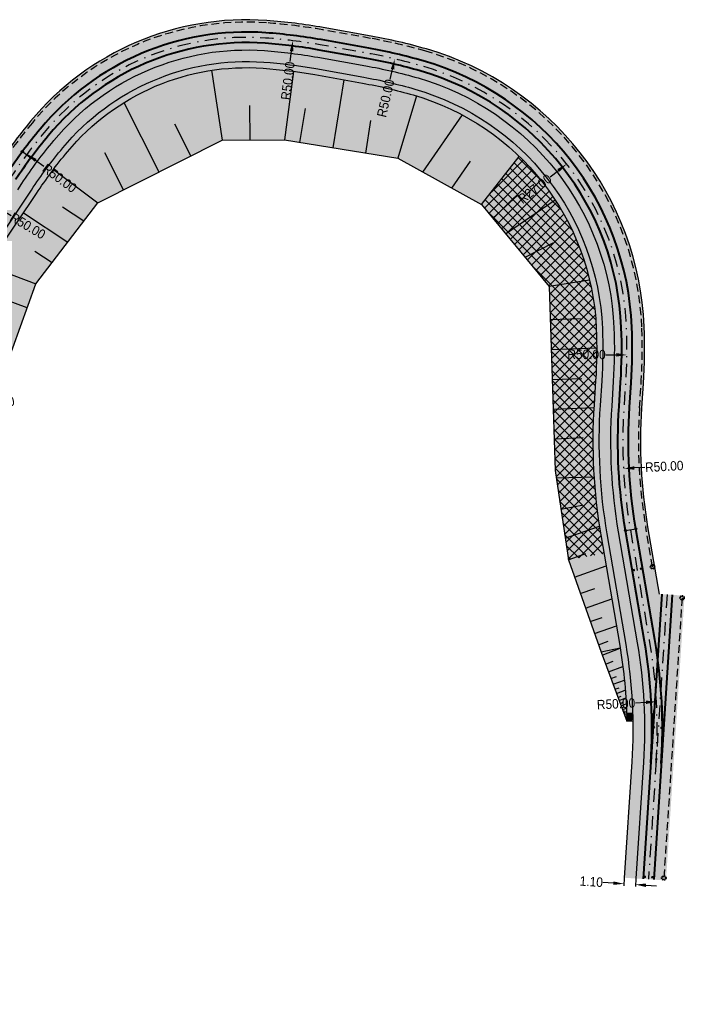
# Model space of a CAD drawing. Header units: metres. Extents: x 6603615 to 6604581, y 5739741 to 5740610.
# Tile 11 of 14: x 6604129 to 6604194, y 5739937 to 5740030. Entities that reach past the tile are written whole.
import ezdxf

# ---------------------------------------------------------------- set-up
doc = ezdxf.new("R2010")
doc.units = ezdxf.units.M
doc.linetypes.add('DASHDOT', pattern=[25.4, 12.7, -6.35, 0, -6.35])
doc.linetypes.add('HIDDEN', pattern=[0.375, 0.25, -0.125])
doc.layers.add('HECZ_CHODNIK_KOSTKA', color=7, linetype='Continuous', lineweight=5, true_color=0xfaf9b8)
doc.layers.add('HECZ_ZIELEN', color=7, linetype='Continuous', lineweight=0, true_color=0xd6ffd6)
for name, color, linetype, lineweight in [('HECZ_GEOKRATA', 128, 'Continuous', 20), ('M_WPUSTY', 190, 'Continuous', 30), ('OBRZEŻE_BET_8X40', 236, 'Continuous', 30), ('ODW_DRENAZ', 5, 'HIDDEN', 30), ('ODW_DRENAZ_NAJN', 5, 'HIDDEN', 30), ('ODW_SKRZYNKI', 5, 'Continuous', 13), ('OSIE_TORU', 10, 'DASHDOT', 30), ('PROJ. KORYTKO MULDOWE SZER 50 CM', 150, 'Continuous', 30), ('SKARPY', 96, 'Continuous', 30), ('szyny 60R2', 14, 'Continuous', 40), ('T_ODW_ZWROTNIC', 180, 'Continuous', 35), ('T_POŁ_ELEKTR', 1, 'Continuous', 30), ('zwrotnica R50m', 140, 'Continuous', 40)]:
    doc.layers.add(name, color=color, linetype=linetype, lineweight=lineweight)
doc.layers.add('KRESK_TOR_KLAS_PODKŁAD', color=38, linetype='Continuous', lineweight=15, transparency=0.55)
doc.layers.add('WYMIARY', color=7, linetype='Continuous')
doc.styles.add('wym500', font='arial.ttf', dxfattribs={"width": 0.9, "height": 0.9})
doc.dimstyles.new('500', dxfattribs={"dimtxt": 0.9, "dimasz": 1, "dimexe": 0.18, "dimexo": 0, "dimgap": 0.09, "dimtad": 0, "dimzin": 0, "dimdsep": 46, "dimtxsty": 'wym500', "dimcen": 0.25, "dimclrd": 256, "dimclre": 256, "dimclrt": 256, "dimaunit": 2, "dimadec": 7, "dimazin": 0, "dimtfac": 1, "dimtofl": 0, "dimtmove": 0, "dimatfit": 3, "dimfxl": 0.18, "dimtolj": 1, "dimtzin": 0, "dimlwd": -1, "dimlwe": -1, "dimarcsym": 0})
pattern_1 = [(60, (0, 0), (-0.238124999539, 0.412444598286), [0.238125, -0.238125]), (120, (0, 0), (-0.476249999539, 2.66e-10), [0.238125, -0.238125]), (0, (-0.11906, 0.20622), (0.238125, 0.41244459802), [0.238125, -0.238125])]

# ---------------------------------------------------------------- blocks, each defined once
blk = doc.blocks.new('*D74')
at = {"layer": 'Defpoints', "color": 0, "linetype": 'ByBlock', "transparency": 16777216}
for p in [(6604136.855, 5739998.945), (6604186.851, 5739998.311)]:
    blk.add_point(p, dxfattribs=at)
at = {"layer": 'WYMIARY', "linetype": 'ByBlock', "transparency": 16777216}
blk.add_line((6604184.851, 5739998.337), (6604185.851, 5739998.324), dxfattribs=at)
blk.add_solid([(6604185.853, 5739998.491), (6604185.849, 5739998.157), (6604186.851, 5739998.311)], dxfattribs=at)
at = {"layer": 'WYMIARY', "linetype": 'ByBlock', "transparency": 16777216, "insert": (6604183.008, 5739998.36), "char_height": 0.9, "attachment_point": 5, "rotation": 359.27366, "style": 'wym500'}
blk.add_mtext('\\A1;R50.00', dxfattribs=at)
blk = doc.blocks.new('*D75')
at = {"layer": 'Defpoints', "color": 0, "linetype": 'ByBlock', "transparency": 16777216}
for p in [(6604164.798, 5740026.457), (6604153.454, 5739977.764)]:
    blk.add_point(p, dxfattribs=at)
at = {"layer": 'WYMIARY', "linetype": 'ByBlock', "transparency": 16777216}
blk.add_line((6604164.344, 5740024.51), (6604164.571, 5740025.484), dxfattribs=at)
blk.add_solid([(6604164.409, 5740025.521), (6604164.733, 5740025.446), (6604164.798, 5740026.457)], dxfattribs=at)
at = {"layer": 'WYMIARY', "linetype": 'ByBlock', "transparency": 16777216, "insert": (6604163.926, 5740022.715), "char_height": 0.9, "attachment_point": 5, "rotation": 76.88576, "style": 'wym500'}
blk.add_mtext('\\A1;R50.00', dxfattribs=at)
blk = doc.blocks.new('*D76')
at = {"layer": 'Defpoints', "color": 0, "linetype": 'ByBlock', "transparency": 16777216}
for p in [(6604129.843, 5740017.409), (6604169.947, 5739987.548)]:
    blk.add_point(p, dxfattribs=at)
at = {"layer": 'WYMIARY', "linetype": 'ByBlock', "transparency": 16777216}
blk.add_line((6604131.448, 5740016.215), (6604130.645, 5740016.812), dxfattribs=at)
blk.add_solid([(6604130.745, 5740016.946), (6604130.546, 5740016.678), (6604129.843, 5740017.409)], dxfattribs=at)
at = {"layer": 'WYMIARY', "linetype": 'ByBlock', "transparency": 16777216, "insert": (6604132.926, 5740015.114), "char_height": 0.9, "attachment_point": 5, "rotation": 323.32769, "style": 'wym500'}
blk.add_mtext('\\A1;R50.00', dxfattribs=at)
blk = doc.blocks.new('*D77')
at = {"layer": 'Defpoints', "color": 0, "linetype": 'ByBlock', "transparency": 16777216}
for p in [(6604126.601, 5740012.551), (6604169.559, 5739986.965)]:
    blk.add_point(p, dxfattribs=at)
at = {"layer": 'WYMIARY', "linetype": 'ByBlock', "transparency": 16777216}
blk.add_line((6604128.319, 5740011.528), (6604127.46, 5740012.039), dxfattribs=at)
blk.add_solid([(6604127.545, 5740012.183), (6604127.375, 5740011.896), (6604126.601, 5740012.551)], dxfattribs=at)
at = {"layer": 'WYMIARY', "linetype": 'ByBlock', "transparency": 16777216, "insert": (6604129.903, 5740010.585), "char_height": 0.9, "attachment_point": 5, "rotation": 329.22145, "style": 'wym500'}
blk.add_mtext('\\A1;R50.00', dxfattribs=at)
blk = doc.blocks.new('*D78')
at = {"layer": 'Defpoints', "color": 0, "linetype": 'ByBlock', "transparency": 16777216}
for p in [(6604122.869, 5740003.155), (6604147.461, 5739998.658)]:
    blk.add_point(p, dxfattribs=at)
at = {"layer": 'WYMIARY', "linetype": 'ByBlock', "transparency": 16777216}
blk.add_line((6604124.837, 5740002.795), (6604123.853, 5740002.975), dxfattribs=at)
blk.add_solid([(6604123.883, 5740003.139), (6604123.823, 5740002.811), (6604122.869, 5740003.155)], dxfattribs=at)
at = {"layer": 'WYMIARY', "linetype": 'ByBlock', "transparency": 16777216, "insert": (6604126.649, 5740002.464), "char_height": 0.9, "attachment_point": 5, "rotation": 349.63645, "style": 'wym500'}
blk.add_mtext('\\A1;R25.00', dxfattribs=at)
blk = doc.blocks.new('*D79')
at = {"layer": 'Defpoints', "color": 0, "linetype": 'ByBlock', "transparency": 16777216}
for p in [(6604172.267, 5740001.773), (6604123.05, 5739992.955)]:
    blk.add_point(p, dxfattribs=at)
at = {"layer": 'WYMIARY', "linetype": 'ByBlock', "transparency": 16777216}
blk.add_line((6604125.019, 5739993.307), (6604124.035, 5739993.131), dxfattribs=at)
blk.add_solid([(6604124.005, 5739993.295), (6604124.064, 5739992.967), (6604123.05, 5739992.955)], dxfattribs=at)
at = {"layer": 'WYMIARY', "linetype": 'ByBlock', "transparency": 16777216, "insert": (6604126.833, 5739993.632), "char_height": 0.9, "attachment_point": 5, "rotation": 10.15771, "style": 'wym500'}
blk.add_mtext('\\A1;R50.00', dxfattribs=at)
blk = doc.blocks.new('*D82')
at = {"layer": 'Defpoints', "color": 0, "linetype": 'ByBlock', "transparency": 16777216}
for p in [(6604117.387, 5739997.298), (6604163.385, 5739977.699)]:
    blk.add_point(p, dxfattribs=at)
at = {"layer": 'WYMIARY', "linetype": 'ByBlock', "transparency": 16777216}
blk.add_line((6604119.227, 5739996.514), (6604118.307, 5739996.906), dxfattribs=at)
blk.add_solid([(6604118.372, 5739997.06), (6604118.241, 5739996.753), (6604117.387, 5739997.298)], dxfattribs=at)
at = {"layer": 'WYMIARY', "linetype": 'ByBlock', "transparency": 16777216, "insert": (6604120.922, 5739995.792), "char_height": 0.9, "attachment_point": 5, "rotation": 336.92132, "style": 'wym500'}
blk.add_mtext('\\A1;R50.00', dxfattribs=at)
blk = doc.blocks.new('zwr50')
at = {"layer": 'T_ODW_ZWROTNIC'}
for centre in [(-2.662, 2.268), (-2.991, 1.611), (-0.129, 0.627)]:
    blk.add_circle(centre, 0.06, dxfattribs=at)
at = {"layer": 'zwrotnica R50m'}
for p, q in [((0.455, 0.891), (-3.999, 3.164)), ((0, 0), (-4.453, 2.273))]:
    blk.add_line(p, q, dxfattribs=at)
for radius, end in [(50.5, 68.74692), (49.5, 68.74693)]:
    blk.add_arc((-22.504, -44.089), radius, 62.95947, end, dxfattribs=at)
blk = doc.blocks.new('*D103')
at = {"layer": 'Defpoints', "color": 0, "linetype": 'ByBlock', "transparency": 16777216}
for p in [(6604155.103, 5740028.187), (6604148.91, 5739978.572)]:
    blk.add_point(p, dxfattribs=at)
at = {"layer": 'WYMIARY', "linetype": 'ByBlock', "transparency": 16777216}
blk.add_line((6604154.855, 5740026.202), (6604154.979, 5740027.195), dxfattribs=at)
blk.add_solid([(6604154.813, 5740027.215), (6604155.144, 5740027.174), (6604155.103, 5740028.187)], dxfattribs=at)
at = {"layer": 'WYMIARY', "linetype": 'ByBlock', "transparency": 16777216, "insert": (6604154.627, 5740024.374), "char_height": 0.9, "attachment_point": 5, "rotation": 82.88593, "style": 'wym500'}
blk.add_mtext('\\A1;R50.00', dxfattribs=at)
blk = doc.blocks.new('*D104')
at = {"layer": 'Defpoints', "color": 0, "linetype": 'ByBlock', "transparency": 16777216}
for p in [(6604181.123, 5740016.468), (6604159.837, 5739999.858)]:
    blk.add_point(p, dxfattribs=at)
at = {"layer": 'WYMIARY', "linetype": 'ByBlock', "transparency": 16777216}
blk.add_line((6604179.546, 5740015.238), (6604180.335, 5740015.853), dxfattribs=at)
blk.add_solid([(6604180.232, 5740015.984), (6604180.437, 5740015.721), (6604181.123, 5740016.468)], dxfattribs=at)
at = {"layer": 'WYMIARY', "linetype": 'ByBlock', "transparency": 16777216, "insert": (6604178.093, 5740014.104), "char_height": 0.9, "attachment_point": 5, "rotation": 37.96546, "style": 'wym500'}
blk.add_mtext('\\A1;R27.00', dxfattribs=at)
blk = doc.blocks.new('*D105')
at = {"layer": 'Defpoints', "color": 0, "linetype": 'ByBlock', "transparency": 16777216}
for p in [(6604236.492, 5739990.118), (6604186.56, 5739987.514)]:
    blk.add_point(p, dxfattribs=at)
at = {"layer": 'WYMIARY', "linetype": 'ByBlock', "transparency": 16777216}
blk.add_line((6604188.557, 5739987.618), (6604187.558, 5739987.566), dxfattribs=at)
blk.add_solid([(6604187.55, 5739987.733), (6604187.567, 5739987.4), (6604186.56, 5739987.514)], dxfattribs=at)
at = {"layer": 'WYMIARY', "linetype": 'ByBlock', "transparency": 16777216, "insert": (6604190.397, 5739987.714), "char_height": 0.9, "attachment_point": 5, "rotation": 2.98504, "style": 'wym500'}
blk.add_mtext('\\A1;R50.00', dxfattribs=at)
blk = doc.blocks.new('*D106')
at = {"layer": 'Defpoints', "color": 0, "linetype": 'ByBlock', "transparency": 16777216}
for p in [(6604189.653, 5739965.342), (6604139.721, 5739962.738)]:
    blk.add_point(p, dxfattribs=at)
at = {"layer": 'WYMIARY', "linetype": 'ByBlock', "transparency": 16777216}
blk.add_line((6604187.656, 5739965.238), (6604188.654, 5739965.29), dxfattribs=at)
blk.add_solid([(6604188.646, 5739965.456), (6604188.663, 5739965.124), (6604189.653, 5739965.342)], dxfattribs=at)
at = {"layer": 'WYMIARY', "linetype": 'ByBlock', "transparency": 16777216, "insert": (6604185.815, 5739965.142), "char_height": 0.9, "attachment_point": 5, "rotation": 2.98504, "style": 'wym500'}
blk.add_mtext('\\A1;R50.00', dxfattribs=at)
blk = doc.blocks.new('WPUST')
at = {"layer": 'M_WPUSTY'}
h = blk.add_hatch(color=256, dxfattribs=at)
h.dxf.hatch_style = 1
h.paths.add_polyline_path([(0.538, 0.48), (-0.056, 0.396), (0, 0), (0.594, 0.084)])
blk.add_lwpolyline([(0.538, 0.48), (-0.056, 0.396), (0, 0), (0.594, 0.084), (0.538, 0.48)], close=True, dxfattribs=at)
blk = doc.blocks.new('skrzynka-odw-szyny')
blk.add_lwpolyline([(0.075, 0.21), (0.075, 0), (-0.075, 0), (-0.075, 0.21)], close=True)
at = {"linetype": 'HIDDEN', "ltscale": 0.2}
blk.add_circle((0, 0.065), 0.054, dxfattribs=at)
blk = doc.blocks.new('*D249')
at = {"layer": 'Defpoints', "color": 0, "linetype": 'ByBlock', "transparency": 16777216}
for p in [(6604186.602, 5739948.609), (6604187.662, 5739947.961), (6604187.699, 5739948.538)]:
    blk.add_point(p, dxfattribs=at)
at = {"layer": 'WYMIARY', "linetype": 'ByBlock', "transparency": 16777216}
for p, q in [((6604185.566, 5739948.098), (6604184.568, 5739948.163)), ((6604186.602, 5739948.609), (6604186.552, 5739947.853)), ((6604187.699, 5739948.538), (6604187.65, 5739947.782)), ((6604188.66, 5739947.896), (6604189.658, 5739947.831))]:
    blk.add_line(p, q, dxfattribs=at)
for points in [[(6604185.577, 5739948.264), (6604185.555, 5739947.932), (6604186.564, 5739948.033)], [(6604188.67, 5739948.063), (6604188.649, 5739947.73), (6604187.662, 5739947.961)]]:
    blk.add_solid(points, dxfattribs=at)
at = {"layer": 'WYMIARY', "linetype": 'ByBlock', "transparency": 16777216, "insert": (6604183.468, 5739948.235), "char_height": 0.9, "attachment_point": 5, "rotation": 356.27349, "style": 'wym500'}
blk.add_mtext('\\A1;1.10', dxfattribs=at)
blk = doc.blocks.new('POŁ_ELEKTR')
at = {"layer": 'T_POŁ_ELEKTR'}
blk.add_line((0, 0), (0.832, -0.555), dxfattribs=at)
for centre in [(0, 0), (0.832, -0.555)]:
    blk.add_circle(centre, 0.1, dxfattribs=at)

msp = doc.modelspace()

# ---------------------------------------------------------------- hatches: boundary and pattern name
at = {"layer": 'HECZ_CHODNIK_KOSTKA'}
h = msp.add_hatch(color=256, dxfattribs=at)
h.dxf.hatch_style = 1
h.paths.add_polyline_path([(6604126.815, 5740008.839), (6604130.25, 5740013.994, -0.026186), (6604133.232, 5740017.999, -0.242118), (6604152.332, 5740026.149, -0.026186), (6604157.287, 5740025.531), (6604161.83, 5740024.72, -0.026187), (6604166.692, 5740023.587, -0.323048), (6604184.517, 5740000.838, -0.026187), (6604184.454, 5739995.845), (6604184.302, 5739993.517, 0.058636), (6604184.939, 5739981.309), (6604186.739, 5739970.772, -0.058636), (6604187.32, 5739959.638), (6604186.602, 5739948.609), (6604187.699, 5739948.538), (6604188.418, 5739959.567, 0.058636), (6604187.824, 5739970.958), (6604186.023, 5739981.494, -0.058636), (6604185.4, 5739993.446), (6604185.552, 5739995.774, 0.026187), (6604185.616, 5740000.881, 0.323048), (6604166.998, 5740024.644, 0.026187), (6604162.023, 5740025.803), (6604157.48, 5740026.613, 0.026186), (6604152.411, 5740027.246, 0.242118), (6604132.385, 5740018.701, 0.026186), (6604129.334, 5740014.604), (6604128.946, 5740014.022), (6604122.773, 5740004.755, 0.011105), (6604121.611, 5740002.925), (6604123.443, 5740002.052, -0.063408)])
at = {"layer": 'HECZ_GEOKRATA', "linetype": 'ByBlock'}
h = msp.add_hatch(dxfattribs=at)
h.set_pattern_fill('ANSI37', color=256, scale=0.2)
h.set_pattern_definition([(45, (0, 0), (-0.449012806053, 0.449012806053), []), (135, (0, 0), (-0.449012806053, -0.449012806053), [])])
edge = h.paths.add_edge_path()
edge.add_arc((6604159.837, 5739999.858), 24.12, 2.27383, 45.94014)
edge.add_line((6604176.61, 5740017.191), (6604173.037, 5740012.601))
edge.add_line((6604173.037, 5740012.601), (6604179.465, 5740004.812))
edge.add_line((6604179.465, 5740004.812), (6604180.024, 5739987.332))
edge.add_line((6604180.024, 5739987.332), (6604181.282, 5739978.846))
edge.add_line((6604181.282, 5739978.846), (6604184.672, 5739979.425))
edge.add_line((6604184.672, 5739979.425), (6604184.367, 5739981.211))
edge.add_arc((6604236.492, 5739990.118), 52.88, 176.27349, 189.69659, ccw=False)
edge.add_line((6604183.724, 5739993.555), (6604183.875, 5739995.883))
edge.add_arc((6604136.855, 5739998.945), 47.12, 356.27349, 362.27383)
at = {"layer": 'HECZ_ZIELEN'}
h = msp.add_hatch(color=256, dxfattribs=at)
h.dxf.hatch_style = 1
edge = h.paths.add_edge_path()
edge.add_line((6604130.686, 5740005.061), (6604136.567, 5740012.774))
edge.add_line((6604136.567, 5740012.774), (6604148.379, 5740018.721))
edge.add_line((6604148.379, 5740018.721), (6604154.299, 5740018.762))
edge.add_line((6604154.299, 5740018.762), (6604165.062, 5740017.009))
edge.add_line((6604165.062, 5740017.009), (6604173.037, 5740012.601))
edge.add_line((6604173.037, 5740012.601), (6604179.465, 5740004.812))
edge.add_line((6604179.465, 5740004.812), (6604180.024, 5739987.332))
edge.add_line((6604180.024, 5739987.332), (6604181.283, 5739978.84))
edge.add_line((6604181.283, 5739978.84), (6604184.389, 5739970.044))
edge.add_line((6604184.389, 5739970.044), (6604186.835, 5739963.509))
edge.add_arc((6604139.721, 5739962.738), 47.12, 0.9368, 9.69659)
edge.add_line((6604186.168, 5739970.675), (6604184.367, 5739981.211))
edge.add_arc((6604236.492, 5739990.118), 52.88, 176.27349, 189.69659, ccw=False)
edge.add_line((6604183.724, 5739993.555), (6604183.875, 5739995.883))
edge.add_arc((6604136.855, 5739998.945), 47.12, 356.27349, 362.27459)
edge.add_arc((6604159.837, 5739999.858), 24.12, 2.27459, 73.48189)
edge.add_arc((6604153.454, 5739977.764), 47.117, 73.67904, 79.88593)
edge.add_line((6604161.728, 5740024.149), (6604157.186, 5740024.959))
edge.add_arc((6604148.911, 5739978.572), 47.12, 79.88593, 85.98861)
edge.add_arc((6604150.704, 5740003.507), 22.12, 86.10263, 140.32769)
edge.add_arc((6604169.947, 5739987.548), 47.12, 140.32769, 146.3277)
edge.add_line((6604130.732, 5740013.673), (6604130.344, 5740013.09))
edge.add_line((6604130.344, 5740013.09), (6604127.298, 5740008.517))
edge.add_arc((6604151.782, 5739992.206), 29.42, 146.3277, 170.61228)
edge.add_line((6604122.756, 5739997.005), (6604119.627, 5739978.078))
edge.add_arc((6604069.724, 5739986.329), 50.58, 332.3398, 350.61228, ccw=False)
edge.add_line((6604114.524, 5739962.848), (6604113.809, 5739961.485))
edge.add_line((6604113.809, 5739961.485), (6604116.521, 5739959.678))
edge.add_line((6604116.521, 5739959.678), (6604120.817, 5739968.401))
edge.add_line((6604120.817, 5739968.401), (6604122.117, 5739971.86))
edge.add_line((6604122.117, 5739971.86), (6604123.202, 5739977.46))
edge.add_line((6604123.202, 5739977.46), (6604126.94, 5739994.735))
edge.add_line((6604126.94, 5739994.735), (6604130.686, 5740005.061))
at = {"layer": 'KRESK_TOR_KLAS_PODKŁAD'}
h = msp.add_hatch(dxfattribs=at)
h.set_pattern_fill('TRIANG', color=256, scale=0.05)
h.set_pattern_definition(pattern_1)
edge = h.paths.add_edge_path()
edge.add_arc((6604236.492, 5739990.118), 48.33, 176.27349, 189.69659, ccw=False)
edge.add_line((6604188.264, 5739993.259), (6604188.416, 5739995.587))
edge.add_arc((6604136.855, 5739998.945), 51.67, 356.27349, 362.27383)
edge.add_arc((6604159.837, 5739999.858), 28.67, 2.27383, 73.88556)
edge.add_arc((6604153.454, 5739977.764), 51.667, 73.88556, 79.88576)
edge.add_line((6604162.527, 5740028.628), (6604157.984, 5740029.439))
edge.add_arc((6604148.91, 5739978.572), 51.67, 79.88593, 85.88593)
edge.add_arc((6604150.704, 5740003.507), 26.67, 85.88593, 140.32769)
edge.add_line((6604130.176, 5740020.533), (6604132.385, 5740018.701))
edge.add_arc((6604150.704, 5740003.507), 23.8, 85.88593, 140.32769, ccw=False)
edge.add_arc((6604148.91, 5739978.572), 48.8, 79.88593, 85.88593, ccw=False)
edge.add_line((6604157.48, 5740026.613), (6604162.023, 5740025.803))
edge.add_arc((6604153.454, 5739977.764), 48.797, 73.88557, 79.88593, ccw=False)
edge.add_arc((6604159.837, 5739999.858), 25.8, 2.27383, 73.88557, ccw=False)
edge.add_arc((6604136.855, 5739998.945), 48.8, -3.72651, 2.27383, ccw=False)
edge.add_line((6604185.552, 5739995.774), (6604185.4, 5739993.446))
edge.add_arc((6604236.492, 5739990.118), 51.2, 176.27349, 189.69659)
edge.add_line((6604186.023, 5739981.494), (6604187.824, 5739970.958))
edge.add_arc((6604139.721, 5739962.738), 48.8, -3.72651, 9.69659, ccw=False)
edge.add_line((6604188.418, 5739959.567), (6604187.699, 5739948.538))
edge.add_line((6604187.699, 5739948.538), (6604190.563, 5739948.351))
edge.add_line((6604190.563, 5739948.351), (6604192.327, 5739975.427))
edge.add_line((6604192.327, 5739975.427), (6604189.945, 5739975.582))
edge.add_line((6604189.945, 5739975.582), (6604188.852, 5739981.978))
h = msp.add_hatch(dxfattribs=at)
h.set_pattern_fill('TRIANG', color=256, scale=0.05)
h.set_pattern_definition(pattern_1)
edge = h.paths.add_edge_path()
edge.add_arc((6604163.385, 5739977.699), 48.8, 146.32769, 164.52257, ccw=False)
edge.add_line((6604122.773, 5740004.755), (6604128.946, 5740014.022))
edge.add_line((6604128.946, 5740014.022), (6604129.334, 5740014.604))
edge.add_arc((6604169.947, 5739987.548), 48.8, 140.32769, 146.3277, ccw=False)
edge.add_line((6604132.385, 5740018.701), (6604130.176, 5740020.533))
edge.add_arc((6604169.947, 5739987.548), 51.67, 140.32769, 146.32769)
edge.add_line((6604126.946, 5740016.196), (6604110.92, 5739992.141))
edge.add_line((6604110.92, 5739992.141), (6604111.311, 5739991.881))
edge.add_line((6604111.311, 5739991.881), (6604098.331, 5739972.397))
edge.add_line((6604098.331, 5739972.397), (6604104.49, 5739968.294))
edge.add_line((6604104.49, 5739968.294), (6604109.621, 5739975.997))
edge.add_arc((6604067.012, 5740004.385), 51.2, 326.32769, 326.91013)
edge.add_line((6604109.908, 5739976.432), (6604109.769, 5739975.93))
edge.add_arc((6604062.738, 5739988.952), 48.8, 333.33851, 344.52257, ccw=False)
edge.add_line((6604106.35, 5739967.055), (6604109.264, 5739965.113))
edge.add_line((6604109.264, 5739965.113), (6604116.355, 5739990.721))
at = {"layer": 'PROJ. KORYTKO MULDOWE SZER 50 CM', "linetype": 'ByBlock'}
h = msp.add_hatch(color=256, dxfattribs=at)
h.dxf.hatch_style = 1
h.paths.add_polyline_path([(6604119.627, 5739978.078), (6604122.756, 5739997.005, -0.10636), (6604127.298, 5740008.517), (6604130.344, 5740013.09), (6604130.732, 5740013.673, -0.026186), (6604133.678, 5740017.629, -0.242118), (6604152.291, 5740025.57, -0.026186), (6604157.185, 5740024.96), (6604161.728, 5740024.149, -0.026187), (6604166.531, 5740023.03, -0.323048), (6604183.938, 5740000.815, -0.026187), (6604183.875, 5739995.883), (6604183.724, 5739993.555, 0.058636), (6604184.367, 5739981.211), (6604186.168, 5739970.675, -0.03824), (6604186.835, 5739963.509), (6604187.414, 5739963.518, 0.03824), (6604186.739, 5739970.772), (6604184.939, 5739981.309, -0.058636), (6604184.302, 5739993.517), (6604184.454, 5739995.845, 0.026187), (6604184.517, 5740000.838, 0.323048), (6604166.692, 5740023.587, 0.026187), (6604161.83, 5740024.72), (6604157.287, 5740025.531, 0.026186), (6604152.332, 5740026.149, 0.242118), (6604133.232, 5740017.999, 0.026186), (6604130.25, 5740013.994), (6604126.815, 5740008.839, 0.10636), (6604122.183, 5739997.099), (6604119.054, 5739978.173, -0.079898), (6604114.01, 5739963.117), (6604108.44, 5739952.49, -0.026239), (6604103.091, 5739943.469), (6604061.826, 5739881.531), (6604062.309, 5739881.209), (6604103.573, 5739943.147, 0.026239), (6604108.954, 5739952.221), (6604114.524, 5739962.848, 0.079898)])

# ---------------------------------------------------------------- linework, layer by layer
at = {"layer": 'OBRZEŻE_BET_8X40', "flags": 128}
for points in [[(6604189.945, 5739975.582), (6604188.852, 5739981.978, -0.058636), (6604188.264, 5739993.259), (6604188.416, 5739995.587, 0.026187), (6604188.484, 5740000.995, 0.323049), (6604167.794, 5740027.401, 0.026186), (6604162.527, 5740028.628), (6604157.984, 5740029.439, 0.026186), (6604152.617, 5740030.109, 0.242118), (6604130.176, 5740020.533, 0.026186), (6604126.946, 5740016.196), (6604110.92, 5739992.141)], [(6604128.946, 5740014.022), (6604129.334, 5740014.604, -0.026186), (6604132.385, 5740018.701, -0.242118), (6604152.411, 5740027.246, -0.026186), (6604157.48, 5740026.613), (6604162.023, 5740025.803, -0.026186), (6604166.998, 5740024.644, -0.323049), (6604185.616, 5740000.881, -0.026187), (6604185.552, 5739995.774), (6604185.4, 5739993.446, 0.058636), (6604186.023, 5739981.494), (6604187.824, 5739970.958, -0.058636), (6604188.418, 5739959.567), (6604187.699, 5739948.538)], [(6604030.198, 5739838.994, 0.081047), (6604037.192, 5739845.087, 0.026186), (6604040.556, 5739849.603), (6604061.074, 5739880.401), (6604103.091, 5739943.469, 0.026239), (6604108.44, 5739952.49), (6604114.01, 5739963.117, 0.079898), (6604119.054, 5739978.173), (6604122.183, 5739997.099, -0.10636), (6604126.815, 5740008.839), (6604130.25, 5740013.994, -0.026186), (6604133.232, 5740017.999, -0.242118), (6604152.332, 5740026.149, -0.026186), (6604157.287, 5740025.531), (6604161.83, 5740024.72, -0.026186), (6604166.692, 5740023.587, -0.323049), (6604184.517, 5740000.838, -0.026187), (6604184.454, 5739995.845), (6604184.302, 5739993.517, 0.058636), (6604184.939, 5739981.309), (6604186.739, 5739970.772, -0.058636), (6604187.32, 5739959.638), (6604186.602, 5739948.609)]]:
    msp.add_lwpolyline(points, format="xyb", dxfattribs=at)
at = {"layer": 'ODW_DRENAZ', "ltscale": 3}
msp.add_line((6604192.093, 5739975.222), (6604190.358, 5739948.585), dxfattribs=at)
msp.add_lwpolyline([(6604189.28, 5739978.169), (6604188.635, 5739981.941, -0.058636), (6604188.044, 5739993.273), (6604188.196, 5739995.601, 0.026187), (6604188.264, 5740000.987, 0.323049), (6604167.733, 5740027.19, 0.026186), (6604162.488, 5740028.412), (6604157.945, 5740029.222, 0.026186), (6604152.601, 5740029.889, 0.242118), (6604130.345, 5740020.393, 0.026186), (6604127.129, 5740016.074), (6604111.225, 5739992.202)], format="xyb", dxfattribs=at)
at = {"layer": 'ODW_DRENAZ', "ltscale": 0.1}
msp.add_circle((6604192.093, 5739975.222), 0.212, dxfattribs=at)
at = {"layer": 'ODW_DRENAZ', "ltscale": 0.5}
msp.add_circle((6604192.093, 5739975.222), 0.158, dxfattribs=at)
at = {"layer": 'ODW_DRENAZ_NAJN', "ltscale": 0.1}
for centre in [(6604189.28, 5739978.169), (6604190.358, 5739948.585)]:
    msp.add_circle(centre, 0.212, dxfattribs=at)
at = {"layer": 'ODW_DRENAZ_NAJN', "ltscale": 0.5}
for centre in [(6604189.28, 5739978.169), (6604190.358, 5739948.585)]:
    msp.add_circle(centre, 0.158, dxfattribs=at)
at = {"layer": 'OSIE_TORU', "ltscale": 0.1}
msp.add_line((6604190.66, 5739975.536), (6604188.897, 5739948.46), dxfattribs=at)
at = {"layer": 'OSIE_TORU', "ltscale": 0.1, "flags": 128}
msp.add_lwpolyline([(6604189.615, 5739959.489, 0.058636), (6604189.006, 5739971.16), (6604187.206, 5739981.696, -0.058636), (6604186.597, 5739993.368), (6604186.749, 5739995.696, 0.026187), (6604186.815, 5740000.929, 0.323049), (6604167.331, 5740025.797, 0.026186), (6604162.234, 5740026.984), (6604157.691, 5740027.795, 0.026186), (6604152.497, 5740028.443, 0.242118), (6604131.461, 5740019.467, 0.026186), (6604128.336, 5740015.27)], format="xyb", dxfattribs=at)
at = {"layer": 'PROJ. KORYTKO MULDOWE SZER 50 CM'}
msp.add_lwpolyline([(6604061.826, 5739881.531), (6604062.309, 5739881.209), (6604103.573, 5739943.147, 0.026239), (6604108.954, 5739952.221), (6604114.524, 5739962.848, 0.079898), (6604119.627, 5739978.078), (6604122.756, 5739997.005, -0.10636), (6604127.298, 5740008.517), (6604130.344, 5740013.09), (6604130.732, 5740013.673, -0.026186), (6604133.678, 5740017.629, -0.242118), (6604152.291, 5740025.57, -0.026186), (6604157.185, 5740024.96), (6604161.728, 5740024.149, -0.026186), (6604166.531, 5740023.03, -0.323049), (6604183.938, 5740000.815, -0.026187), (6604183.875, 5739995.883), (6604183.724, 5739993.555, 0.058636), (6604184.367, 5739981.211), (6604186.168, 5739970.675, -0.03824), (6604186.835, 5739963.509), (6604187.414, 5739963.518)], format="xyb", dxfattribs=at)
at = {"layer": 'SKARPY'}
for p, q in [((6604158.927, 5740018.008), (6604159.978, 5740024.461)), ((6604142.39, 5740015.705), (6604139.08, 5740022.278)), ((6604151.037, 5740018.739), (6604151.014, 5740022.034)), ((6604155.774, 5740018.522), (6604156.297, 5740021.733)), ((6604167.444, 5740015.693), (6604171.208, 5740021.129)), ((6604145.419, 5740017.231), (6604143.894, 5740020.261)), ((6604162.02, 5740017.505), (6604162.524, 5740020.598)), ((6604139.001, 5740013.999), (6604137.229, 5740017.518)), ((6604173.037, 5740012.601), (6604176.61, 5740017.191)), ((6604170.207, 5740014.166), (6604171.995, 5740016.748)), ((6604174.091, 5740011.325), (6604176.489, 5740013.509)), ((6604175.32, 5740009.835), (6604180.023, 5740013.059)), ((6604133.703, 5740009.018), (6604129.509, 5740011.792)), ((6604135.226, 5740011.016), (6604133.206, 5740012.352)), ((6604177.173, 5740007.608), (6604179.829, 5740008.966)), ((6604132.223, 5740007.076), (6604130.591, 5740008.155)), ((6604126.94, 5739994.735), (6604130.686, 5740005.061)), ((6604129.863, 5740002.792), (6604127.634, 5740003.601)), ((6604179.565, 5740001.684), (6604182.432, 5740001.791)), ((6604179.656, 5739998.826), (6604183.975, 5739998.987)), ((6604179.748, 5739995.972), (6604182.569, 5739996.077)), ((6604179.838, 5739993.16), (6604183.708, 5739993.304)), ((6604179.928, 5739990.349), (6604182.705, 5739990.452)), ((6604180.126, 5739986.645), (6604183.721, 5739986.717)), ((6604180.568, 5739983.663), (6604182.571, 5739984.03)), ((6604180.98, 5739980.887), (6604184.233, 5739982.036)), ((6604181.281, 5739978.845), (6604182.938, 5739979.43)), ((6604181.866, 5739977.188), (6604184.873, 5739978.25)), ((6604182.421, 5739975.618), (6604183.792, 5739976.102)), ((6604182.905, 5739974.246), (6604185.406, 5739975.129)), ((6604183.361, 5739972.955), (6604184.497, 5739973.357)), ((6604183.762, 5739971.819), (6604185.846, 5739972.555)), ((6604184.137, 5739970.759), (6604185.079, 5739971.091)), ((6604184.489, 5739969.777), (6604186.21, 5739970.422)), ((6604184.811, 5739968.917), (6604185.538, 5739969.189)), ((6604185.083, 5739968.19), (6604186.461, 5739968.705)), ((6604185.323, 5739967.547), (6604185.866, 5739967.75)), ((6604185.527, 5739967.004), (6604186.609, 5739967.409)), ((6604185.706, 5739966.524), (6604186.112, 5739966.676)), ((6604185.858, 5739966.119), (6604186.696, 5739966.432)), ((6604185.992, 5739965.76), (6604186.295, 5739965.874)), ((6604186.105, 5739965.458), (6604186.748, 5739965.698)), ((6604186.205, 5739965.19), (6604186.431, 5739965.275)), ((6604186.29, 5739964.964), (6604186.779, 5739965.147)), ((6604186.365, 5739964.764), (6604186.533, 5739964.827)), ((6604186.428, 5739964.595), (6604186.799, 5739964.734)), ((6604186.484, 5739964.446), (6604186.61, 5739964.493)), ((6604186.531, 5739964.32), (6604186.811, 5739964.425)), ((6604186.573, 5739964.209), (6604186.667, 5739964.244)), ((6604186.608, 5739964.115), (6604186.774, 5739964.177)), ((6604186.639, 5739964.031), (6604186.709, 5739964.058)), ((6604186.665, 5739963.961), (6604186.789, 5739964.008))]:
    msp.add_line(p, q, dxfattribs=at)
at = {"layer": 'SKARPY', "flags": 128}
for points in [[(6604147.362, 5740025.374), (6604148.379, 5740018.721)], [(6604155.172, 5740025.274), (6604154.299, 5740018.762)], [(6604166.866, 5740022.931), (6604165.062, 5740017.009)], [(6604132.354, 5740015.957), (6604136.567, 5740012.774)], [(6604126.218, 5740006.766), (6604130.686, 5740005.061)], [(6604183.307, 5740005.417), (6604179.465, 5740004.812)], [(6604186.21, 5739970.422), (6604184.389, 5739970.044)]]:
    msp.add_lwpolyline(points, dxfattribs=at)
at = {"layer": 'SKARPY'}
msp.add_lwpolyline([(6604130.686, 5740005.061), (6604136.567, 5740012.774), (6604148.379, 5740018.721), (6604154.299, 5740018.762), (6604165.062, 5740017.009), (6604173.037, 5740012.601), (6604179.465, 5740004.812), (6604180.024, 5739987.332), (6604181.283, 5739978.84), (6604184.389, 5739970.044), (6604186.835, 5739963.509)], dxfattribs=at)
at = {"layer": 'szyny 60R2', "ltscale": 3}
for p, q in [((6604190.161, 5739975.568), (6604188.398, 5739948.492)), ((6604191.159, 5739975.503), (6604189.396, 5739948.427))]:
    msp.add_line(p, q, dxfattribs=at)
at = {"layer": 'szyny 60R2', "ltscale": 3, "flags": 128}
for points in [[(6604190.114, 5739959.456, 0.058636), (6604189.499, 5739971.244), (6604187.699, 5739981.781, -0.058636), (6604187.096, 5739993.335), (6604187.248, 5739995.663, 0.026187), (6604187.315, 5740000.949, 0.323049), (6604167.469, 5740026.277, 0.026186), (6604162.322, 5740027.477), (6604157.779, 5740028.287, 0.026186), (6604152.533, 5740028.942, 0.242118), (6604131.076, 5740019.786, 0.026186), (6604127.919, 5740015.547, 0.026186)], [(6604189.116, 5739959.521, 0.058636), (6604188.514, 5739971.076), (6604186.713, 5739981.612, -0.058636), (6604186.099, 5739993.4), (6604186.25, 5739995.728, 0.026187), (6604186.316, 5740000.909, 0.323049), (6604167.192, 5740025.317, 0.026186), (6604162.146, 5740026.492), (6604157.603, 5740027.303, 0.026186), (6604152.462, 5740027.944, 0.242118), (6604131.846, 5740019.148, 0.026186), (6604128.752, 5740014.992, 0.026186)]]:
    msp.add_lwpolyline(points, format="xyb", dxfattribs=at)

# ---------------------------------------------------------------- block references
at = {"layer": 'M_WPUSTY', "rotation": 82.84877013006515}
msp.add_blockref('WPUST', (6604187.323, 5739963.617), dxfattribs=at)
msp.add_blockref('WPUST', (6604187.323, 5739963.617), dxfattribs=at)
at = {"layer": 'ODW_SKRZYNKI', "xscale": -1}
for p, rotation in [((6604187.565, 5739977.876), 99.69659029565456), ((6604188.622, 5739948.698), 86.27349347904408)]:
    msp.add_blockref('skrzynka-odw-szyny', p, dxfattribs=dict(at, rotation=rotation))
at = {"layer": 'ODW_SKRZYNKI'}
for p, rotation in [((6604188.136, 5739977.973), 279.6965902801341), ((6604189.2, 5739948.66), 266.2734934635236)]:
    msp.add_blockref('skrzynka-odw-szyny', p, dxfattribs=dict(at, rotation=rotation))
at = {"layer": 'T_POŁ_ELEKTR'}
for p, rotation in [((6604129.392, 5740017.64), 357.106846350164), ((6604186.713, 5739981.612), 43.37928411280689)]:
    msp.add_blockref('POŁ_ELEKTR', p, dxfattribs=dict(at, rotation=rotation))
at = {"layer": 'zwrotnica R50m', "linetype": 'ByBlock', "rotation": 293.3140194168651}
msp.add_blockref('zwr50', (6604189.116, 5739959.521), dxfattribs=at)

# ---------------------------------------------------------------- dimensions: what is measured, and where the dimension line sits
at = {"layer": 'WYMIARY', "linetype": 'ByBlock'}
for center, mpoint, picture, middle in [((6604148.91, 5739978.572), (6604155.103, 5740028.187), '*D103', (6604154.627, 5740024.374)), ((6604153.454, 5739977.764), (6604164.798, 5740026.457), '*D75', (6604163.926, 5740022.715)), ((6604169.947, 5739987.548), (6604129.843, 5740017.409), '*D76', (6604132.926, 5740015.114)), ((6604159.837, 5739999.858), (6604181.123, 5740016.468), '*D104', (6604178.093, 5740014.104)), ((6604169.559, 5739986.965), (6604126.601, 5740012.551), '*D77', (6604129.903, 5740010.585)), ((6604147.461, 5739998.658), (6604122.869, 5740003.155), '*D78', (6604126.649, 5740002.464)), ((6604172.267, 5740001.773), (6604123.05, 5739992.955), '*D79', (6604126.833, 5739993.632)), ((6604136.855, 5739998.945), (6604186.851, 5739998.311), '*D74', (6604183.008, 5739998.36)), ((6604163.385, 5739977.699), (6604117.387, 5739997.298), '*D82', (6604120.922, 5739995.792)), ((6604236.492, 5739990.118), (6604186.56, 5739987.514), '*D105', (6604190.397, 5739987.714)), ((6604139.721, 5739962.738), (6604189.653, 5739965.342), '*D106', (6604185.815, 5739965.142))]:
    dim = msp.add_radius_dim(center=center, mpoint=mpoint, dimstyle='500', dxfattribs=at)
    dim.commit()
    dim.dimension.update_dxf_attribs({"geometry": picture, "text_midpoint": middle, "dimtype": 164})
dim = msp.add_linear_dim(base=(6604187.662, 5739947.961), p1=(6604186.602, 5739948.609), p2=(6604187.699, 5739948.538), angle=356.27349, dimstyle='500', dxfattribs=at)
dim.commit()
dim.dimension.update_dxf_attribs({"geometry": '*D249', "text_midpoint": (6604183.468, 5739948.235), "dimtype": 161})

doc.saveas('drawing.dxf')
